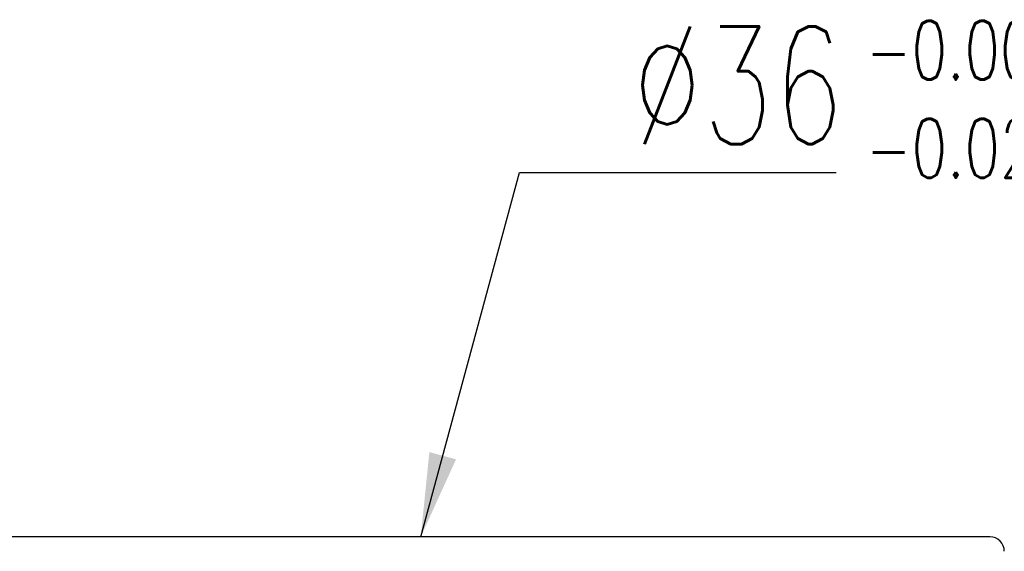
# Model space of a CAD drawing. Header units: inches. Extents: x 5 to 1045, y 47 to 2175.
# Tile 44 of 45: x 115 to 136, y 106 to 117. Entities that reach past the tile are written whole.
import ezdxf

# ---------------------------------------------------------------- set-up
doc = ezdxf.new("R2010")
doc.units = ezdxf.units.IN
doc.header["$LTSCALE"] = 3
doc.header["$MEASUREMENT"] = 0
doc.layers.add('DIM', color=4, linetype='Continuous')
doc.styles.add('DIM-7', font='SIMPLEX.shx', dxfattribs={"width": 0.7, "bigfont": 'chineset.shx'})
doc.dimstyles.new('CNS', dxfattribs={"dimtxt": 3.5, "dimasz": 2.5, "dimexe": 1, "dimexo": 1.5, "dimgap": 0.09, "dimtad": 0, "dimdsep": 46, "dimtxsty": 'DIM-7', "dimcen": 0.09, "dimclrd": 1, "dimclre": 1, "dimclrt": 4, "dimadec": 0, "dimazin": 0, "dimtfac": 1, "dimtix": 1, "dimtmove": 2, "dimatfit": 3, "dimfxl": 1, "dimtvp": 0.971429, "dimtolj": 1, "dimarcsym": 0})

msp = doc.modelspace()

# ---------------------------------------------------------------- linework, layer by layer
at = {"layer": 'DIM', "color": 7}
msp.add_line((135.667, 106.392), (111.967, 106.392), dxfattribs=at)
msp.add_arc((135.667, 106.092), 0.3, 0, 90, dxfattribs=at)

# ---------------------------------------------------------------- texts
at = {"layer": 'DIM', "color": 7, "insert": (128.216, 114.567), "char_height": 2.45, "attachment_point": 7, "style": 'DIM-7'}
msp.add_mtext('\\A1;%%c36', dxfattribs=at)
at = {"layer": 'DIM', "color": 7, "insert": (133.083, 117.134), "char_height": 1.225, "width": 6.34355, "attachment_point": 1, "style": 'DIM-7'}
msp.add_mtext('-0.009\\P-0.025', dxfattribs=at)

# ---------------------------------------------------------------- leaders
at = {"layer": 'DIM', "color": 7, "annotation_type": 0, "has_hookline": 1, "hookline_direction": 0, "text_width": 4.247}
msp.add_leader([(123.817, 106.392), (125.871, 113.972), (127.621, 113.972)], dimstyle='CNS', override={"dimscale": 0.7, "dimgap": 0.85, "dimtad": 1, "dimclrd": 7, "dimclre": 7, "dimclrt": 7, "dimadec": 2, "dimazin": 2, "dimtmove": 1}, dxfattribs=at)

doc.saveas('drawing.dxf')
